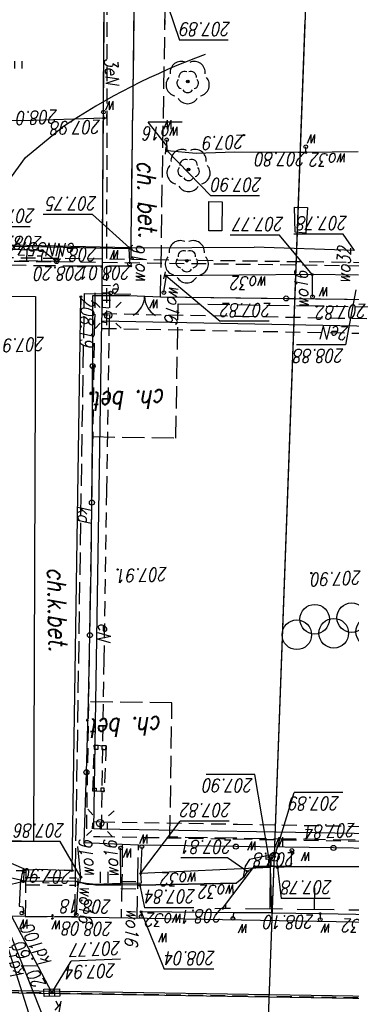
# Model space of a CAD drawing. Extents: x -110 to 11927435, y -6590197 to 5675008.
# Tile 54 of 71: x -25 to -2, y -143 to -76. Entities that reach past the tile are written whole.
import ezdxf
from ezdxf.enums import TextEntityAlignment as Align

# ---------------------------------------------------------------- set-up
doc = ezdxf.new("R2010")
doc.units = 0
doc.header["$PDMODE"] = 33
doc.header["$PDSIZE"] = 0.3
for name, pattern in [('1', [0]), ('BGT', [0]), ('BUD', [0]), ('BUI', [0]), ('BUW', [1.5, 1, -0.5]), ('KOC', [2, 1.5, -0.5]), ('KOJ', [0]), ('KOU', [1.5, 1, -0.5]), ('OSL', [2, 1, -1]), ('UBE', [1.5, 1, -0.5]), ('UBW', [1.5, 1, -0.5]), ('UPE', [0]), ('UPK', [0]), ('UPW', [0]), ('UXE', [1.5, 1, -0.5]), ('UXT', [1.5, 1, -0.5]), ('WRC', [0]), ('WSD', [3.5, 2.5, -1]), ('WSQ', [3.5, 2.5, -1])]:
    doc.linetypes.add(name, pattern=pattern)
doc.layers.get('0').update_dxf_attribs({"color": 250, "linetype": 'CONTINUOUS', "lineweight": 100})
doc.layers.add('_0', color=7, linetype='CONTINUOUS')
doc.layers.add('OBOP', color=7, linetype='CONTINUOUS', lineweight=13, true_color=0x0a0909)
doc.styles.add('K1_ACAD', font='romans.shx', dxfattribs={"width": 0.8, "oblique": 12})
doc.linetypes.add('BGS', pattern='A,3.75,[45,msgB.shx,S=0.625,R=0,X=0,Y=0],3.75', length=7.5)

# ---------------------------------------------------------------- blocks, each defined once
blk = doc.blocks.new('other_WSU')
at = {"linetype": 'Continuous'}
blk.add_circle((0, 0), 0.045, dxfattribs=at)
blk = doc.blocks.new('other_WSP')
at = {"linetype": 'Continuous'}
blk.add_circle((0, 0), 0.045, dxfattribs=at)
blk = doc.blocks.new('other_SLS')
at = {"linetype": 'Continuous'}
blk.add_circle((0, 0), 0.25, dxfattribs=at)
blk = doc.blocks.new('other_LAT')
at = {"linetype": 'Continuous'}
for p, q in [((0, 0.75), (0, 1.25)), ((-1.25, 0), (-0.75, 0)), ((0.75, 0), (1.25, 0)), ((0, -0.75), (0, -1.25))]:
    blk.add_line(p, q, dxfattribs=at)
blk = doc.blocks.new('ARM')
at = {"linetype": 'Continuous'}
blk.add_circle((0, 0), 0.125, dxfattribs=at)
blk = doc.blocks.new('other_KRA')
at = {"linetype": 'Continuous'}
for p, q in [((-0.525, -0.25), (-0.525, 0.25)), ((-0.525, 0.25), (0.525, 0.25)), ((-0.175, -0.25), (-0.175, 0.25)), ((0.175, -0.25), (0.175, 0.25)), ((0.525, 0.25), (0.525, -0.25)), ((0.525, -0.25), (-0.525, -0.25))]:
    blk.add_line(p, q, dxfattribs=at)
blk = doc.blocks.new('other_UGK')
at = {"linetype": 'Continuous'}
blk.add_circle((0, 0), 0.0625, dxfattribs=at)
blk = doc.blocks.new('other_WLZ')
at = {"linetype": 'Continuous'}
blk.add_circle((0, 0), 0.3, dxfattribs=at)
blk = doc.blocks.new('other_UGW')
at = {"linetype": 'Continuous'}
blk.add_circle((0, 0), 0.0625, dxfattribs=at)
blk = doc.blocks.new('other_USW')
at = {"linetype": 'Continuous'}
blk.add_line((0, -0.25), (0, 0.25), dxfattribs=at)
blk = doc.blocks.new('other_UGE')
at = {"linetype": 'Continuous'}
blk.add_circle((0, 0), 0.0625, dxfattribs=at)
blk = doc.blocks.new('other_BGB')
at = {"linetype": 'Continuous'}
for centre, start, end in [((-1.5, 0), 359.99955, 60), ((1.5, 0), 120, 180.00045)]:
    blk.add_arc(centre, 1.5, start, end, dxfattribs=at)
blk = doc.blocks.new('other_DLI')
at = {"linetype": 'Continuous'}
blk.add_circle((0, 0), 0.045, dxfattribs=at)
for centre, start, end in [((0, 0.375), 30.14012, 149.85988), ((-0.357, 0.116), 102.14447, 221.86002), ((0.357, 0.116), 318.13998, 77.85553), ((-0.22, -0.303), 174.14818, 293.85423), ((0.22, -0.303), 246.14577, 5.85182)]:
    blk.add_arc(centre, 0.375, start, end, dxfattribs=at)
blk = doc.blocks.new('TRA1')
at = {"linetype": 'Continuous'}
for p, q in [((-0.2625, -0.375), (-0.2625, 0.375)), ((0.2625, -0.375), (0.2625, 0.375))]:
    blk.add_line(p, q, dxfattribs=at)
blk = doc.blocks.new('other_PLS')
at = {"linetype": 'Continuous'}
for centre in [(-2.5, 0.646), (0, 0.646), (2.5, 0.646), (-1.25, -0.354), (1.25, -0.354)]:
    blk.add_circle(centre, 1, dxfattribs=at)
blk = doc.blocks.new('LAT')
at = {"linetype": 'Continuous'}
for p, q in [((0, 0.75), (0, 1.25)), ((-1.25, 0), (-0.75, 0)), ((0.75, 0), (1.25, 0)), ((0, -0.75), (0, -1.25))]:
    blk.add_line(p, q, dxfattribs=at)
blk = doc.blocks.new('UGK')
at = {"linetype": 'Continuous'}
blk.add_circle((0, 0), 0.0625, dxfattribs=at)
blk = doc.blocks.new('UGW')
at = {"linetype": 'Continuous'}
blk.add_circle((0, 0), 0.0625, dxfattribs=at)
blk = doc.blocks.new('USW')
at = {"linetype": 'Continuous'}
blk.add_line((0, -0.25), (0, 0.25), dxfattribs=at)
blk = doc.blocks.new('DLI')
at = {"layer": 'OBOP', "color": 0, "linetype": 'ByBlock', "lineweight": -2}
blk.add_circle((0, 0), 0.09, dxfattribs=at)
for centre, start, end in [((0, 0.75), 30.14713, 149.85287), ((-0.713, 0.232), 102.14713, 221.85287), ((0.713, 0.232), 318.14713, 77.85287), ((-0.441, -0.607), 174.14713, 293.85287), ((0.441, -0.607), 246.14713, 5.85287)]:
    blk.add_arc(centre, 0.75, start, end, dxfattribs=at)
blk = doc.blocks.new('TRA')
at = {"linetype": 'Continuous'}
for p, q in [((-2.75, 1.37695), (-2.75, 0.87695)), ((-2.25, 1.37695), (-2.25, 0.87695)), ((2.25, 1.37695), (2.25, 0.87695)), ((2.75, 1.37695), (2.75, 0.87695)), ((-0.25, -1.12305), (-0.25, -1.62305)), ((0.25, -1.12305), (0.25, -1.62305))]:
    blk.add_line(p, q, dxfattribs=at)
blk = doc.blocks.new('mdcp Łuszczanowiece')
at = {"layer": '_0'}
for p in [(6591155.95, 5674730.72), (6591156.707, 5674751.321)]:
    blk.add_line(p, (6591159.66, 5674831.72), dxfattribs=at)
at = {"layer": '_0', "linetype": 'UPK'}
for p, q in [((6591173.975, 5674822.908), (6591178.863, 5674807.576)), ((6591173.896, 5674820.061), (6591178.863, 5674807.576)), ((6591142.609, 5674817.71), (6591207.045, 5674816.643)), ((6591142.607, 5674817.55), (6591207.043, 5674816.483)), ((6591178.863, 5674807.576), (6591173.828, 5674817.135)), ((6591174.047, 5674816.721), (6591173.883, 5674817.032)), ((6591172.453, 5674808.869), (6591171.858, 5674770.045)), ((6591172.453, 5674808.869), (6591171.858, 5674770.045)), ((6591174.639, 5674808.78), (6591172.453, 5674808.869)), ((6591175.538, 5674808.818), (6591174.639, 5674808.78)), ((6591178.515, 5674807.531), (6591175.538, 5674808.818))]:
    blk.add_line(p, q, dxfattribs=at)
at = {"layer": '_0', "linetype": 'KOU'}
for p, q in [((6591173.598, 5674817.135), (6591142.608, 5674817.63)), ((6591174.039, 5674817.134), (6591173.598, 5674817.135)), ((6591207.044, 5674816.563), (6591174.039, 5674817.134))]:
    blk.add_line(p, q, dxfattribs=at)
at = {"layer": '_0', "linetype": 'Continuous'}
for p, q in [((6591173.828, 5674817.135), (6591172.512, 5674814.998)), ((6591162.878, 5674815.534), (6591166.233, 5674815.534)), ((6591167.79, 5674811.66), (6591166.233, 5674815.534)), ((6591169.193, 5674814.859), (6591172.512, 5674814.998)), ((6591164.214, 5674811.38), (6591167.569, 5674811.38)), ((6591167.87, 5674809.86), (6591167.569, 5674811.38)), ((6591155.004, 5674810.752), (6591158.326, 5674810.752)), ((6591158.57, 5674808.66), (6591158.326, 5674810.752)), ((6591160.62, 5674808.92), (6591161.944, 5674808.008)), ((6591167.82, 5674809.06), (6591165.156, 5674805.523)), ((6591171.86, 5674809.31), (6591173.274, 5674806.899)), ((6591158.76, 5674807.93), (6591157.428, 5674803.576)), ((6591159.145, 5674807.956), (6591160.106, 5674802.365)), ((6591161.944, 5674808.008), (6591165.103, 5674808.008)), ((6591173.274, 5674806.899), (6591176.564, 5674806.899)), ((6591161.834, 5674805.523), (6591165.156, 5674805.523)), ((6591154.139, 5674803.576), (6591157.428, 5674803.576)), ((6591160.106, 5674802.365), (6591163.396, 5674802.365)), ((6591153.26, 5674769.58), (6591153.964, 5674773.305)), ((6591153.26, 5674769.58), (6591153.964, 5674773.305)), ((6591153.964, 5674773.305), (6591157.287, 5674773.305)), ((6591159.125, 5674771.698), (6591162.447, 5674771.698)), ((6591166.09, 5674768.63), (6591162.447, 5674771.698)), ((6591166.09, 5674768.63), (6591162.447, 5674771.698)), ((6591156.23, 5674768.55), (6591158.433, 5674765.886)), ((6591156.23, 5674768.55), (6591158.433, 5674765.886)), ((6591153.36, 5674766.91), (6591154.135, 5674765.826)), ((6591153.36, 5674766.91), (6591154.135, 5674765.826)), ((6591168.58, 5674766.74), (6591171.085, 5674764.494)), ((6591168.58, 5674766.74), (6591171.085, 5674764.494)), ((6591154.135, 5674765.826), (6591157.457, 5674765.826)), ((6591154.135, 5674765.826), (6591157.457, 5674765.826)), ((6591158.433, 5674765.886), (6591161.756, 5674765.886)), ((6591158.433, 5674765.886), (6591161.756, 5674765.886)), ((6591175.289, 5674765.329), (6591178.416, 5674765.329)), ((6591175.289, 5674765.329), (6591178.416, 5674765.329)), ((6591171.085, 5674764.494), (6591174.407, 5674764.494)), ((6591171.085, 5674764.494), (6591174.407, 5674764.494)), ((6591159.779, 5674763.222), (6591163.069, 5674763.222)), ((6591159.779, 5674763.222), (6591163.069, 5674763.222)), ((6591166.03, 5674760.18), (6591163.069, 5674763.222)), ((6591166.03, 5674760.18), (6591163.069, 5674763.222)), ((6591166.052, 5674759.851), (6591167.315, 5674758.246)), ((6591166.052, 5674759.851), (6591167.315, 5674758.246)), ((6591165.002, 5674758.246), (6591167.315, 5674758.246)), ((6591165.002, 5674758.246), (6591167.315, 5674758.246)), ((6591161.902, 5674752.692), (6591165.191, 5674752.692)), ((6591165.99, 5674750.37), (6591165.191, 5674752.692))]:
    blk.add_line(p, q, dxfattribs=at)
at = {"layer": '_0', "linetype": 'KOJ'}
for p, q in [((6591141.705, 5674812.552), (6591173.788, 5674812.008)), ((6591173.788, 5674812.008), (6591206.988, 5674811.451)), ((6591174.941, 5674770.044), (6591175.058, 5674806.896)), ((6591174.941, 5674770.044), (6591175.058, 5674806.896)), ((6591175.058, 5674806.896), (6591194.123, 5674806.493)), ((6591193.588, 5674769.832), (6591174.941, 5674770.044)), ((6591193.588, 5674769.832), (6591174.941, 5674770.044))]:
    blk.add_line(p, q, dxfattribs=at)
at = {"layer": '_0', "linetype": 'WSQ'}
for p, q in [((6591140.735, 5674811.686), (6591162.276, 5674811.436)), ((6591173.51, 5674767.66), (6591183.55, 5674767.52))]:
    blk.add_line(p, q, dxfattribs=at)
at = {"layer": '_0', "linetype": 'UPW'}
for p, q in [((6591155.68, 5674811.78), (6591149.5, 5674811.87)), ((6591155.68, 5674811.78), (6591155.68, 5674812.18)), ((6591158.96, 5674811.73), (6591155.68, 5674811.78)), ((6591159.07, 5674808.66), (6591158.96, 5674811.73)), ((6591158.96, 5674811.73), (6591161.55, 5674811.73)), ((6591161.55, 5674811.73), (6591161.58, 5674812.1)), ((6591161.55, 5674811.73), (6591167.79, 5674811.66)), ((6591167.79, 5674811.66), (6591167.79, 5674811.97)), ((6591172.1, 5674810.1), (6591172.18, 5674811.86)), ((6591175.74, 5674811.61), (6591175.85, 5674811.74)), ((6591175.8, 5674811.32), (6591175.74, 5674811.61)), ((6591176.03, 5674811.27), (6591175.8, 5674811.32)), ((6591175.94, 5674809.51), (6591176.03, 5674811.27)), ((6591160.87, 5674809.33), (6591161.34, 5674809.73)), ((6591160.88, 5674809.32), (6591161.34, 5674809.72)), ((6591161.34, 5674809.73), (6591167.87, 5674809.86)), ((6591167.87, 5674809.86), (6591161.34, 5674809.72)), ((6591167.79, 5674809.72), (6591169.16, 5674809.75)), ((6591167.82, 5674809.06), (6591167.79, 5674809.72)), ((6591167.87, 5674809.86), (6591169.15, 5674809.83)), ((6591170.88, 5674809.84), (6591169.15, 5674809.83)), ((6591169.15, 5674809.83), (6591171.43, 5674809.8)), ((6591169.16, 5674809.75), (6591170.87, 5674809.81)), ((6591169.16, 5674809.75), (6591169.18, 5674807.34)), ((6591170.87, 5674809.81), (6591171.94, 5674809.69)), ((6591172.17, 5674809.6), (6591170.88, 5674809.84)), ((6591171.43, 5674809.8), (6591172.17, 5674809.6)), ((6591171.94, 5674809.69), (6591171.86, 5674809.31)), ((6591171.94, 5674809.69), (6591172.02, 5674809.66)), ((6591172.02, 5674809.66), (6591172.1, 5674810.1)), ((6591172.02, 5674809.66), (6591172.08, 5674809.65)), ((6591172.17, 5674809.6), (6591175.63, 5674809.59)), ((6591175.63, 5674809.59), (6591175.83, 5674809.62)), ((6591175.73, 5674809.55), (6591175.63, 5674809.59)), ((6591175.83, 5674809.62), (6591176.93, 5674809.89)), ((6591159.07, 5674808.66), (6591167.82, 5674809.06)), ((6591160.17, 5674808.69), (6591160.62, 5674808.92)), ((6591160.62, 5674808.92), (6591160.87, 5674809.33)), ((6591160.75, 5674808.57), (6591160.88, 5674809.32)), ((6591167.74, 5674807.26), (6591167.82, 5674809.06)), ((6591171.86, 5674809.31), (6591172.06, 5674807.24)), ((6591175.73, 5674809.55), (6591175.69, 5674808.9)), ((6591175.94, 5674809.51), (6591175.73, 5674809.55)), ((6591175.94, 5674809.51), (6591176.65, 5674809.35)), ((6591151.5, 5674808.62), (6591157.65, 5674808.62)), ((6591157.65, 5674808.62), (6591157.59, 5674807.5)), ((6591157.65, 5674808.62), (6591158.57, 5674808.66)), ((6591158.57, 5674808.66), (6591158.99, 5674808.58)), ((6591158.99, 5674808.58), (6591159, 5674808.08)), ((6591159.07, 5674808.63), (6591159.07, 5674808.66)), ((6591159.09, 5674808.09), (6591159.07, 5674808.63)), ((6591159.18, 5674808.58), (6591159.48, 5674808.67)), ((6591159.18, 5674808.1), (6591159.18, 5674808.58)), ((6591159.48, 5674808.67), (6591160.17, 5674808.69)), ((6591160.47, 5674808.12), (6591160.75, 5674808.57)), ((6591159.37, 5674807.89), (6591160.47, 5674808.12)), ((6591156.21, 5674769.96), (6591156.19, 5674770.05)), ((6591156.21, 5674769.96), (6591156.19, 5674770.05)), ((6591156.23, 5674768.55), (6591156.21, 5674769.96)), ((6591156.23, 5674768.55), (6591156.21, 5674769.96)), ((6591166.09, 5674768.63), (6591166.28, 5674769.7)), ((6591166.09, 5674768.63), (6591166.28, 5674769.7)), ((6591166.28, 5674769.7), (6591166.25, 5674769.77)), ((6591166.28, 5674769.7), (6591166.25, 5674769.77)), ((6591153.09, 5674768.59), (6591156.23, 5674768.55)), ((6591153.09, 5674768.59), (6591156.23, 5674768.55)), ((6591156.23, 5674768.55), (6591166.09, 5674768.63)), ((6591156.23, 5674768.55), (6591166.09, 5674768.63)), ((6591166.09, 5674768.63), (6591166.21, 5674768.6)), ((6591166.09, 5674768.63), (6591166.21, 5674768.6)), ((6591168.58, 5674767.67), (6591168.58, 5674767.83)), ((6591168.58, 5674767.67), (6591168.58, 5674767.83)), ((6591168.61, 5674766.79), (6591168.58, 5674767.67)), ((6591168.61, 5674766.79), (6591168.58, 5674767.67)), ((6591153.36, 5674766.91), (6591160.14, 5674766.7)), ((6591153.36, 5674766.91), (6591160.14, 5674766.7)), ((6591168.58, 5674766.74), (6591160.14, 5674766.7)), ((6591168.58, 5674766.74), (6591160.14, 5674766.7)), ((6591168.61, 5674766.79), (6591168.5, 5674766.83)), ((6591168.61, 5674766.79), (6591168.5, 5674766.83)), ((6591168.58, 5674766.74), (6591180.16, 5674766.49)), ((6591168.58, 5674766.74), (6591180.16, 5674766.49)), ((6591180.12, 5674766.56), (6591168.61, 5674766.79)), ((6591180.12, 5674766.56), (6591168.61, 5674766.79)), ((6591153.11, 5674760.25), (6591156.65, 5674760.29)), ((6591153.11, 5674760.25), (6591156.65, 5674760.29)), ((6591156.65, 5674760.29), (6591156.65, 5674759.9)), ((6591156.65, 5674760.29), (6591161.46, 5674760.27)), ((6591156.65, 5674760.29), (6591156.65, 5674759.9)), ((6591156.65, 5674760.29), (6591161.46, 5674760.27)), ((6591161.46, 5674760.27), (6591164.06, 5674760.36)), ((6591161.46, 5674760.27), (6591164.06, 5674760.36)), ((6591164.06, 5674760.36), (6591166.03, 5674760.18)), ((6591164.06, 5674760.36), (6591166.03, 5674760.18)), ((6591166.03, 5674760.18), (6591166.14, 5674760.16)), ((6591166.03, 5674760.18), (6591166.06, 5674759.43)), ((6591166.03, 5674760.18), (6591166.14, 5674760.16)), ((6591166.03, 5674760.18), (6591166.06, 5674759.43)), ((6591170.12, 5674757.96), (6591170.32, 5674757.97)), ((6591170.12, 5674757.96), (6591170.32, 5674757.97)), ((6591170.32, 5674757.97), (6591175.75, 5674758.16)), ((6591170.32, 5674757.97), (6591175.75, 5674758.16)), ((6591170.32, 5674757.97), (6591170.34, 5674757.56)), ((6591170.32, 5674757.97), (6591170.34, 5674757.56)), ((6591175.75, 5674758.16), (6591181, 5674758.02)), ((6591175.75, 5674758.16), (6591181, 5674758.02))]:
    blk.add_line(p, q, dxfattribs=at)
at = {"layer": '_0', "linetype": 'KOC'}
for p, q in [((6591168.062, 5674812.105), (6591168.003, 5674809.484)), ((6591169.085, 5674809.469), (6591169.145, 5674812.087)), ((6591172.253, 5674811.974), (6591172.224, 5674808.849)), ((6591175.636, 5674811.975), (6591172.253, 5674811.974)), ((6591175.586, 5674808.87), (6591175.636, 5674811.975)), ((6591168.003, 5674809.484), (6591167.971, 5674807.15)), ((6591169.064, 5674807.106), (6591169.085, 5674809.469)), ((6591172.224, 5674808.849), (6591171.627, 5674769.835)), ((6591172.224, 5674808.849), (6591171.627, 5674769.835)), ((6591196.24, 5674808.543), (6591175.586, 5674808.87)), ((6591147.311, 5674806.906), (6591165.841, 5674806.61)), ((6591165.841, 5674806.61), (6591165.702, 5674797.526)), ((6591165.702, 5674797.526), (6591171.341, 5674797.441)), ((6591165.442, 5674779.607), (6591165.282, 5674770.521)), ((6591165.442, 5674779.607), (6591165.282, 5674770.521)), ((6591171.071, 5674779.512), (6591165.442, 5674779.607)), ((6591165.282, 5674770.521), (6591146.732, 5674770.816)), ((6591165.282, 5674770.521), (6591146.732, 5674770.816)), ((6591166.472, 5674770.06), (6591166.413, 5674765.983)), ((6591166.472, 5674770.06), (6591166.413, 5674765.983)), ((6591171.627, 5674769.835), (6591168.492, 5674769.874)), ((6591171.627, 5674769.835), (6591168.492, 5674769.874)), ((6591168.471, 5674767.981), (6591171.574, 5674767.991)), ((6591168.471, 5674767.981), (6591171.574, 5674767.991)), ((6591168.483, 5674766.02), (6591168.471, 5674767.981)), ((6591168.483, 5674766.02), (6591168.471, 5674767.981)), ((6591171.574, 5674767.991), (6591195.72, 5674767.689)), ((6591171.574, 5674767.991), (6591195.72, 5674767.689)), ((6591166.413, 5674765.983), (6591166.129, 5674748.624)), ((6591166.413, 5674765.983), (6591166.173, 5674751.326)), ((6591168.251, 5674748.622), (6591168.483, 5674766.02)), ((6591168.287, 5674751.327), (6591168.483, 5674766.02))]:
    blk.add_line(p, q, dxfattribs=at)
at = {"layer": '_0', "linetype": '1'}
for p, q in [((6591156.063, 5674811.508), (6591156.047, 5674810.044)), ((6591159.063, 5674811.474), (6591159.03, 5674808.575)), ((6591162.276, 5674811.436), (6591160.124, 5674808.573)), ((6591162.063, 5674811.439), (6591162.06, 5674811.149)), ((6591158.93, 5674808.07), (6591159.33, 5674808.12)), ((6591158.94, 5674807.8), (6591158.93, 5674808.07)), ((6591159.34, 5674807.82), (6591158.94, 5674807.8)), ((6591159.33, 5674808.12), (6591159.34, 5674807.82)), ((6591173.51, 5674767.66), (6591174.48, 5674766.89)), ((6591174.51, 5674767.646), (6591174.505, 5674767.268)), ((6591175.51, 5674767.632), (6591175.499, 5674766.859))]:
    blk.add_line(p, q, dxfattribs=at)
at = {"layer": '_0', "linetype": 'UBW'}
for p, q in [((6591169.144, 5674809.58), (6591167.864, 5674809.61)), ((6591169.156, 5674810.08), (6591167.876, 5674810.11)), ((6591175.631, 5674809.84), (6591172.171, 5674809.85)), ((6591175.629, 5674809.34), (6591172.169, 5674809.35))]:
    blk.add_line(p, q, dxfattribs=at)
at = {"layer": '_0', "linetype": 'WSD'}
for p, q in [((6591160.124, 5674808.573), (6591139.903, 5674808.608)), ((6591183.66, 5674766.61), (6591174.48, 5674766.89))]:
    blk.add_line(p, q, dxfattribs=at)
at = {"layer": '_0', "linetype": 'BGT'}
for p, q in [((6591148.193, 5674807.434), (6591154.785, 5674807.339)), ((6591154.785, 5674807.339), (6591161.378, 5674807.245)), ((6591161.378, 5674807.245), (6591167.971, 5674807.15)), ((6591167.971, 5674807.15), (6591169.064, 5674807.106)), ((6591169.064, 5674807.106), (6591171.631, 5674806.993)), ((6591171.631, 5674806.993), (6591171.486, 5674802.217)), ((6591171.486, 5674802.217), (6591171.341, 5674797.441)), ((6591171.341, 5674797.441), (6591171.249, 5674792.943)), ((6591171.249, 5674792.943), (6591171.157, 5674788.444)), ((6591171.157, 5674788.444), (6591171.114, 5674783.978)), ((6591171.114, 5674783.978), (6591171.071, 5674779.512)), ((6591171.071, 5674779.512), (6591171.066, 5674774.737)), ((6591171.066, 5674774.737), (6591171.061, 5674769.962)), ((6591157.976, 5674770.165), (6591149.481, 5674770.271)), ((6591166.472, 5674770.06), (6591157.976, 5674770.165)), ((6591168.568, 5674769.957), (6591166.472, 5674770.06)), ((6591171.061, 5674769.962), (6591168.568, 5674769.957))]:
    blk.add_line(p, q, dxfattribs=at)
at = {"layer": '_0', "linetype": 'UPE'}
for p, q in [((6591142.682, 5674806.552), (6591170.569, 5674806.068)), ((6591170.99, 5674806.055), (6591170.448, 5674771.688)), ((6591170.569, 5674806.068), (6591170.556, 5674805.657)), ((6591170.569, 5674806.068), (6591170.99, 5674806.055)), ((6591170.448, 5674771.688), (6591142.179, 5674772.218)), ((6591170.448, 5674771.688), (6591170.426, 5674771.256)), ((6591170.426, 5674771.256), (6591170.024, 5674771.3)), ((6591170.426, 5674771.256), (6591170.417, 5674769.794)), ((6591170.426, 5674771.256), (6591170.417, 5674769.794)), ((6591170.417, 5674769.794), (6591169.856, 5674769.801)), ((6591170.417, 5674769.794), (6591169.856, 5674769.801)), ((6591170.417, 5674769.794), (6591170.284, 5674749.548)), ((6591170.417, 5674769.794), (6591170.296, 5674751.328))]:
    blk.add_line(p, q, dxfattribs=at)
at = {"layer": '_0', "linetype": 'UBE'}
for p, q in [((6591161.282, 5674806.729), (6591151.986, 5674806.891)), ((6591170.577, 5674806.567), (6591161.282, 5674806.729)), ((6591171.004, 5674806.555), (6591170.583, 5674806.567)), ((6591161.264, 5674805.729), (6591151.969, 5674805.891)), ((6591170.56, 5674805.568), (6591161.264, 5674805.729)), ((6591170.069, 5674806.083), (6591170.056, 5674805.672)), ((6591170.309, 5674794.607), (6591170.49, 5674806.063)), ((6591171.068, 5674806.052), (6591171.056, 5674805.641)), ((6591171.309, 5674794.591), (6591171.49, 5674806.047)), ((6591170.975, 5674805.555), (6591170.554, 5674805.568)), ((6591170.128, 5674783.151), (6591170.309, 5674794.607)), ((6591171.128, 5674783.136), (6591171.309, 5674794.591)), ((6591169.948, 5674771.696), (6591170.128, 5674783.151)), ((6591170.948, 5674771.68), (6591171.128, 5674783.136)), ((6591161.034, 5674772.364), (6591151.611, 5674772.541)), ((6591170.457, 5674772.188), (6591161.034, 5674772.364)), ((6591169.927, 5674771.282), (6591169.949, 5674771.713)), ((6591170.479, 5674771.753), (6591170.077, 5674771.797)), ((6591170.925, 5674771.231), (6591170.947, 5674771.662)), ((6591161.016, 5674771.364), (6591151.593, 5674771.541)), ((6591170.438, 5674771.188), (6591161.016, 5674771.364)), ((6591169.917, 5674769.797), (6591169.926, 5674771.259)), ((6591170.917, 5674769.791), (6591170.926, 5674771.253)), ((6591169.862, 5674770.301), (6591170.423, 5674770.294)), ((6591170.372, 5674770.759), (6591169.97, 5674770.802)), ((6591169.85, 5674769.301), (6591170.411, 5674769.294))]:
    blk.add_line(p, q, dxfattribs=at)
at = {"layer": '_0', "linetype": 'BUW'}
for p, q in [((6591170.164, 5674800.435), (6591170.295, 5674803.514)), ((6591170.295, 5674803.514), (6591171.047, 5674803.495)), ((6591171.047, 5674803.495), (6591170.957, 5674800.388)), ((6591170.957, 5674800.388), (6591170.164, 5674800.435))]:
    blk.add_line(p, q, dxfattribs=at)
at = {"layer": '_0', "linetype": 'BUI'}
for p, q in [((6591170.295, 5674803.514), (6591170.29, 5674803.298)), ((6591170.29, 5674803.298), (6591170.507, 5674803.292)), ((6591170.512, 5674803.508), (6591170.295, 5674803.514)), ((6591170.507, 5674803.292), (6591170.512, 5674803.508)), ((6591170.823, 5674803.29), (6591170.829, 5674803.5)), ((6591171.042, 5674803.284), (6591170.823, 5674803.29)), ((6591170.829, 5674803.5), (6591171.047, 5674803.495)), ((6591171.047, 5674803.495), (6591171.042, 5674803.284)), ((6591170.175, 5674800.68), (6591170.164, 5674800.435)), ((6591170.164, 5674800.435), (6591170.445, 5674800.423)), ((6591170.455, 5674800.668), (6591170.175, 5674800.68)), ((6591170.445, 5674800.423), (6591170.455, 5674800.668)), ((6591170.702, 5674800.663), (6591170.686, 5674800.404)), ((6591170.686, 5674800.404), (6591170.957, 5674800.388)), ((6591170.972, 5674800.647), (6591170.702, 5674800.663)), ((6591170.957, 5674800.388), (6591170.972, 5674800.647))]:
    blk.add_line(p, q, dxfattribs=at)
at = {"layer": '_0', "linetype": 'BGS'}
for p, q in [((6591171.071, 5674779.512), (6591171.061, 5674769.962)), ((6591166.472, 5674770.06), (6591140.985, 5674770.376)), ((6591168.568, 5674769.957), (6591166.472, 5674770.06)), ((6591171.061, 5674769.962), (6591168.568, 5674769.957))]:
    blk.add_line(p, q, dxfattribs=at)
at = {"layer": '_0', "linetype": 'UXE'}
for p, q in [((6591170.109, 5674748.47), (6591170.125, 5674771.994)), ((6591138.925, 5674767.938), (6591204.395, 5674767.041)), ((6591138.925, 5674767.938), (6591204.395, 5674767.041))]:
    blk.add_line(p, q, dxfattribs=at)
at = {"layer": '_0', "linetype": 'OSL'}
for p, q in [((6591170.417, 5674769.794), (6591170.426, 5674771.256)), ((6591169.856, 5674769.801), (6591170.417, 5674769.794))]:
    blk.add_line(p, q, dxfattribs=at)
at = {"layer": '_0', "linetype": 'UXT'}
blk.add_line((6591204.877, 5674767.251), (6591139.127, 5674768.136), dxfattribs=at)
blk.add_line((6591204.877, 5674767.251), (6591139.127, 5674768.136), dxfattribs=at)
at = {"layer": '_0', "linetype": 'BUD'}
for p, q in [((6591156.53, 5674764.01), (6591156.66, 5674765.74)), ((6591156.53, 5674764.01), (6591156.66, 5674765.74)), ((6591156.66, 5674765.74), (6591157.38, 5674765.69)), ((6591156.66, 5674765.74), (6591157.38, 5674765.69)), ((6591157.38, 5674765.69), (6591157.42, 5674763.98)), ((6591157.38, 5674765.69), (6591157.42, 5674763.98)), ((6591162.3, 5674763.62), (6591162.33, 5674765.6)), ((6591162.3, 5674763.62), (6591162.33, 5674765.6)), ((6591162.33, 5674765.6), (6591163.22, 5674765.59)), ((6591162.33, 5674765.6), (6591163.22, 5674765.59)), ((6591163.22, 5674765.59), (6591163.21, 5674763.61)), ((6591163.22, 5674765.59), (6591163.21, 5674763.61)), ((6591157.42, 5674763.98), (6591156.53, 5674764.01)), ((6591157.42, 5674763.98), (6591156.53, 5674764.01)), ((6591163.21, 5674763.61), (6591162.3, 5674763.62)), ((6591163.21, 5674763.61), (6591162.3, 5674763.62))]:
    blk.add_line(p, q, dxfattribs=at)
at = {"layer": '_0', "linetype": 'WRC'}
for p, q in [((6591179.408, 5674765.829), (6591175.618, 5674760.638)), ((6591175.618, 5674760.638), (6591173.167, 5674758.628))]:
    blk.add_line(p, q, dxfattribs=at)
at = {"layer": '_0', "linetype": 'BGT'}
for centre in [(6591154.785, 5674807.339), (6591161.378, 5674807.245), (6591171.486, 5674802.217), (6591171.249, 5674792.943), (6591171.114, 5674783.978), (6591171.066, 5674774.737), (6591157.976, 5674770.165)]:
    blk.add_circle(centre, 0.17, dxfattribs=at)
at = {"layer": '_0', "linetype": '1'}
blk.add_arc((6591148.166, 5674795.55), 44.59, 290.0623, 304.10271, dxfattribs=at)
blk.add_point((6591173.51, 5674767.66), dxfattribs=at)
at = {"layer": '_0'}
for name, p, rotation in [('other_KRA', (6591173.828, 5674817.135), 1.380507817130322), ('other_UGK', (6591173.828, 5674817.135), 2.396211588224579), ('other_WSU', (6591173.784, 5674811.888), 2.396074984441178), ('other_WSU', (6591173.785, 5674812.116), 2.396074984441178), ('other_WSP', (6591162.276, 5674811.436), 2.395856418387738), ('other_USW', (6591172.08, 5674809.65), 357.3926376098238), ('other_UGK', (6591172.453, 5674808.869), 2.395938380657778), ('other_WSP', (6591160.124, 5674808.573), 2.395747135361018), ('other_UGE', (6591158.76, 5674807.93), 269.9999974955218), ('other_UGE', (6591159.145, 5674807.956), 356.1859258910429), ('other_LAT', (6591170.556, 5674805.657), 311.4579172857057), ('other_WSP', (6591156.638, 5674806.716), 2.395665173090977), ('other_WSU', (6591156.638, 5674806.716), 2.395665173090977), ('other_SLS', (6591170.556, 5674805.657), 2.395801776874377), ('other_PLS', (6591154.786, 5674792.167), 2.394982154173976), ('other_WSP', (6591156.27, 5674788.743), 2.394790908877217), ('other_WSP', (6591169.383, 5674788.5), 2.394900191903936), ('other_LAT', (6591170.024, 5674771.3), 315.2975115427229), ('LAT', (6591170.024, 5674771.3), 315.2975115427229), ('other_BGB', (6591167.556, 5674770.007), 359.4479596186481), ('other_SLS', (6591170.024, 5674771.3), 2.393670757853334), ('other_WSP', (6591155.925, 5674770.7), 2.393588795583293), ('ARM', (6591169.856, 5674769.801), 2.393534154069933), ('ARM', (6591169.856, 5674769.801), 2.393534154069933), ('other_UGK', (6591171.858, 5674770.045), 2.393588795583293), ('UGK', (6591171.858, 5674770.045), 2.393588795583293), ('other_USW', (6591166.21, 5674768.6), 347.0712450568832), ('USW', (6591166.21, 5674768.6), 347.0712450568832), ('other_USW', (6591166.14, 5674760.16), 356.6207391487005), ('USW', (6591166.14, 5674760.16), 356.6207391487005), ('other_WSP', (6591160.825, 5674759.113), 2.392632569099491), ('other_WSP', (6591173.167, 5674758.628), 2.392605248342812), ('other_USW', (6591170.12, 5674757.96), 1.692756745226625), ('USW', (6591170.12, 5674757.96), 1.692756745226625)]:
    blk.add_blockref(name, p, dxfattribs=dict(at, rotation=rotation))
at = {"layer": '_0', "color": 253}
for name, p, rotation in [('other_KRA', (6591173.828, 5674817.135), 1.380507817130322), ('other_UGK', (6591173.828, 5674817.135), 2.396211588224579), ('other_WSU', (6591173.784, 5674811.888), 2.396074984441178), ('other_WSU', (6591173.785, 5674812.116), 2.396074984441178), ('other_WSP', (6591162.276, 5674811.436), 2.395856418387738), ('other_USW', (6591172.08, 5674809.65), 357.3926376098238), ('other_UGK', (6591172.453, 5674808.869), 2.395938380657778), ('other_WSP', (6591160.124, 5674808.573), 2.395747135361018), ('other_UGE', (6591158.76, 5674807.93), 269.9999974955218), ('other_UGE', (6591159.145, 5674807.956), 356.1859258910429), ('other_LAT', (6591170.556, 5674805.657), 311.4579172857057), ('other_WSP', (6591156.638, 5674806.716), 2.395665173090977), ('other_WSU', (6591156.638, 5674806.716), 2.395665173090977), ('other_SLS', (6591170.556, 5674805.657), 2.395801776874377), ('other_PLS', (6591154.786, 5674792.167), 2.394982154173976), ('other_WSP', (6591156.27, 5674788.743), 2.394790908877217), ('other_WSP', (6591169.383, 5674788.5), 2.394900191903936), ('other_LAT', (6591170.024, 5674771.3), 315.2975115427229), ('other_BGB', (6591167.556, 5674770.007), 359.4479596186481), ('other_SLS', (6591170.024, 5674771.3), 2.393670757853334), ('other_WSP', (6591155.925, 5674770.7), 2.393588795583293), ('ARM', (6591169.856, 5674769.801), 2.393534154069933), ('other_UGK', (6591171.858, 5674770.045), 2.393588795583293), ('other_USW', (6591166.21, 5674768.6), 347.0712450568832), ('other_USW', (6591166.14, 5674760.16), 356.6207391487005), ('other_WSP', (6591160.825, 5674759.113), 2.392632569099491), ('other_WSP', (6591173.167, 5674758.628), 2.392605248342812), ('other_USW', (6591170.12, 5674757.96), 1.692756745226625)]:
    blk.add_blockref(name, p, dxfattribs=dict(at, rotation=rotation))
at = {"layer": '_0'}
for name, p in [('ARM', (6591155.68, 5674812.18)), ('other_UGW', (6591155.68, 5674811.78)), ('ARM', (6591161.58, 5674812.1)), ('ARM', (6591167.79, 5674811.97)), ('other_UGW', (6591167.79, 5674811.66)), ('ARM', (6591172.18, 5674811.86)), ('ARM', (6591175.85, 5674811.74)), ('other_UGW', (6591167.87, 5674809.86)), ('TRA1', (6591170.302, 5674809.321)), ('other_UGW', (6591160.62, 5674808.92)), ('other_UGW', (6591167.82, 5674809.06)), ('other_UGW', (6591171.86, 5674809.31)), ('ARM', (6591175.69, 5674808.9)), ('other_UGW', (6591158.57, 5674808.66)), ('ARM', (6591157.59, 5674807.5)), ('other_WLZ', (6591158.76, 5674807.93)), ('ARM', (6591167.74, 5674807.26)), ('ARM', (6591169.18, 5674807.34)), ('ARM', (6591156.19, 5674770.05)), ('ARM', (6591156.19, 5674770.05)), ('ARM', (6591166.25, 5674769.77)), ('ARM', (6591166.25, 5674769.77)), ('DLI', (6591164.7, 5674767.61)), ('other_UGW', (6591156.23, 5674768.55)), ('UGW', (6591156.23, 5674768.55)), ('other_DLI', (6591164.7, 5674767.61)), ('other_UGW', (6591166.09, 5674768.63)), ('UGW', (6591166.09, 5674768.63)), ('other_WSU', (6591168.471, 5674767.981)), ('ARM', (6591168.58, 5674767.83)), ('ARM', (6591168.58, 5674767.83)), ('other_WSU', (6591171.6, 5674768.02)), ('other_WSP', (6591173.51, 5674767.66)), ('other_UGW', (6591168.58, 5674766.74)), ('UGW', (6591168.58, 5674766.74)), ('other_WSP', (6591174.48, 5674766.89)), ('DLI', (6591164.58, 5674761.44)), ('other_DLI', (6591164.58, 5674761.44)), ('other_UGW', (6591156.65, 5674760.29)), ('UGW', (6591156.65, 5674760.29)), ('ARM', (6591156.65, 5674759.9)), ('ARM', (6591156.65, 5674759.9)), ('other_UGW', (6591166.03, 5674760.18)), ('UGW', (6591166.03, 5674760.18)), ('ARM', (6591166.06, 5674759.43)), ('ARM', (6591166.06, 5674759.43)), ('ARM', (6591170.34, 5674757.56)), ('ARM', (6591170.34, 5674757.56)), ('other_UGW', (6591170.32, 5674757.97)), ('UGW', (6591170.32, 5674757.97)), ('DLI', (6591164.64, 5674755.49)), ('other_DLI', (6591164.64, 5674755.49)), ('TRA', (6591178.577, 5674753.232))]:
    blk.add_blockref(name, p, dxfattribs=at)
at = {"layer": '_0', "color": 253}
for name, p in [('ARM', (6591155.68, 5674812.18)), ('other_UGW', (6591155.68, 5674811.78)), ('ARM', (6591161.58, 5674812.1)), ('ARM', (6591167.79, 5674811.97)), ('other_UGW', (6591167.79, 5674811.66)), ('ARM', (6591172.18, 5674811.86)), ('ARM', (6591175.85, 5674811.74)), ('other_UGW', (6591167.87, 5674809.86)), ('TRA1', (6591170.302, 5674809.321)), ('other_UGW', (6591160.62, 5674808.92)), ('other_UGW', (6591167.82, 5674809.06)), ('other_UGW', (6591171.86, 5674809.31)), ('ARM', (6591175.69, 5674808.9)), ('other_UGW', (6591158.57, 5674808.66)), ('ARM', (6591157.59, 5674807.5)), ('other_WLZ', (6591158.76, 5674807.93)), ('ARM', (6591167.74, 5674807.26)), ('ARM', (6591169.18, 5674807.34)), ('ARM', (6591156.19, 5674770.05)), ('ARM', (6591166.25, 5674769.77)), ('other_UGW', (6591156.23, 5674768.55)), ('other_DLI', (6591164.7, 5674767.61)), ('other_UGW', (6591166.09, 5674768.63)), ('other_WSU', (6591168.471, 5674767.981)), ('ARM', (6591168.58, 5674767.83)), ('other_WSU', (6591171.6, 5674768.02)), ('other_WSP', (6591173.51, 5674767.66)), ('other_UGW', (6591168.58, 5674766.74)), ('other_WSP', (6591174.48, 5674766.89)), ('other_DLI', (6591164.58, 5674761.44)), ('other_UGW', (6591156.65, 5674760.29)), ('ARM', (6591156.65, 5674759.9)), ('other_UGW', (6591166.03, 5674760.18)), ('ARM', (6591166.06, 5674759.43)), ('ARM', (6591170.34, 5674757.56)), ('other_UGW', (6591170.32, 5674757.97)), ('other_DLI', (6591164.64, 5674755.49))]:
    blk.add_blockref(name, p, dxfattribs=at)
at = {"layer": '_0', "style": 'K1_ACAD', "oblique": 12, "width": 0.8}
for s, rotation, p in [('k', 2.39621, (6591173.6, 5674817.71)), ('207.90', 2.39479, (6591156.27, 5674788.743)), ('207.91', 2.3949, (6591169.383, 5674788.5)), ('207.82', 2.39359, (6591155.925, 5674770.7))]:
    blk.add_text(s, height=0.9, rotation=rotation, dxfattribs=at).set_placement(p, align=Align.RIGHT)
for s, rotation, p in [('207.60', 297.77724, (6591174.183, 5674816.6)), ('kd110', 293.5384, (6591175.689, 5674815.911)), ('kd100', 296.89687, (6591173.822, 5674815.053)), ('wo16', 85.95041, (6591168.743, 5674811.428)), ('wo32', 358.70783, (6591151.629, 5674812.191)), ('208.08', 359.00111, (6591169.702, 5674812.38)), ('208.10', 0.21869, (6591156.079, 5674811.892)), ('208.1', 2.39586, (6591162.276, 5674811.436)), ('wo32', 358.90356, (6591164.941, 5674811.797)), ('wo16', 88.1759, (6591171.92, 5674809.889)), ('208.18', 359.00106, (6591169.788, 5674810.878)), ('wo32', 1.33914, (6591161.36, 5674809.812)), ('wo32', 0.81554, (6591163.933, 5674808.992)), ('207.90', 357.91895, (6591172.453, 5674808.869)), ('wo16', 273.23101, (6591169.305, 5674809.319)), ('wo16', 273.23101, (6591170.974, 5674809.306)), ('eN', 86.84694, (6591170.679, 5674792.104)), ('kd', 89.29922, (6591172.061, 5674784.193)), ('207.9', 2.39389, (6591174.305, 5674772.793)), ('2eN', 357.79922, (6591153.719, 5674772.096)), ('208.19', 89.1742, (6591171.858, 5674770.045)), ('208.19', 89.1742, (6591171.858, 5674770.045)), ('wo16', 80.88213, (6591165.849, 5674769.253)), ('wo16', 80.88213, (6591165.849, 5674769.253)), ('wo16', 271.21457, (6591156.473, 5674770.796)), ('wo32', 267.91743, (6591153.683, 5674769.159)), ('wo32', 0.24175, (6591159.195, 5674768.679)), ('wo16', 270.74406, (6591167.541, 5674769.117)), ('wo16', 270.74406, (6591167.541, 5674769.117)), ('208.20', 0.34076, (6591171.6, 5674768.02)), ('208.01', 0.17645, (6591168.471, 5674767.981)), ('eNN557/13', 358.40214, (6591172.219, 5674766.449)), ('wo32', 359.71208, (6591153.824, 5674760.356)), ('207.80', 0.24697, (6591156.65, 5674760.29)), ('207.9', 2.39252, (6591160.825, 5674759.113)), ('207.98', 1.7098, (6591170.504, 5674758.103)), ('208.0', 2.3925, (6591173.42, 5674757.413)), ('3eN', 93.29387, (6591170.279, 5674753.897))]:
    blk.add_text(s, height=0.9, rotation=rotation, dxfattribs=at).set_placement(p)
for s, rotation, p in [('207.94', 2.3961, (6591169.464, 5674816.072)), ('207.77', 2.3961, (6591169.125, 5674814.556)), ('e', 2.39356, (6591169.148, 5674770.078)), ('e', 2.39356, (6591169.148, 5674770.078)), ('208.0', 358.25296, (6591174.48, 5674766.89))]:
    blk.add_text(s, height=0.9, rotation=rotation, dxfattribs=at).set_placement(p, align=Align.TOP_LEFT)
for s, p in [('208.04', (6591166.153, 5674814.334)), ('w', (6591166.562, 5674813.11)), ('w', (6591155.566, 5674812.468)), ('w', (6591161.157, 5674812.49)), ('w', (6591173.769, 5674812.238)), ('w', (6591175.958, 5674812.179)), ('w', (6591156.912, 5674807.62)), ('w', (6591168.951, 5674807.378)), ('w', (6591158.67, 5674806.613)), ('w', (6591160.528, 5674806.89)), ('w', (6591167.836, 5674806.432)), ('w', (6591167.156, 5674770.227)), ('w', (6591167.156, 5674770.227)), ('w', (6591155.683, 5674769.407)), ('w', (6591155.683, 5674769.407)), ('w', (6591169.836, 5674766.902)), ('w', (6591169.836, 5674766.902)), ('w', (6591156.511, 5674759.063)), ('w', (6591166.212, 5674758.104)), ('w', (6591170.14, 5674756.809)), ('207.89', (6591165.111, 5674751.492))]:
    blk.add_text(s, height=0.9, dxfattribs=at).set_placement(p, align=Align.RIGHT)
for s, p in [('207.84', (6591167.488, 5674811.08)), ('207.78', (6591158.245, 5674810.452)), ('207.82', (6591165.075, 5674805.223)), ('207.89', (6591157.75, 5674804.776)), ('207.82', (6591162.367, 5674771.398)), ('207.91', (6591178.335, 5674765.029)), ('207.90', (6591162.988, 5674762.922)), ('wo16', (6591167.636, 5674759.446))]:
    blk.add_text(s, height=0.9, dxfattribs=at).set_placement(p, align=Align.TOP_RIGHT)
for s, rotation, p in [('207.8', 359.90115, (6591160.124, 5674808.573)), ('207.84', 2.39567, (6591156.638, 5674806.716)), ('208.1', 0.64801, (6591173.51, 5674767.66))]:
    blk.add_text(s, height=0.9, rotation=rotation, dxfattribs=at).set_placement(p, align=Align.TOP_RIGHT)
for s, p in [('207.81', (6591161.622, 5674807.708)), ('207.75', (6591170.763, 5674764.194))]:
    blk.add_text(s, height=0.9, dxfattribs=at).set_placement(p, align=Align.TOP_LEFT)
for s, p in [('207.86', (6591172.953, 5674805.699)), ('207.90', (6591160.186, 5674802.665)), ('208.88', (6591154.045, 5674773.605)), ('207.78', (6591153.813, 5674764.626)), ('207.77', (6591158.112, 5674764.686))]:
    blk.add_text(s, height=0.9, dxfattribs=at).set_placement(p)
for s, rotation, p in [('ch. bet.', 2.39547, (6591168.993, 5674799.174)), ('ch.k.bet.', 91.28733, (6591173.451, 5674791.217)), ('ch. bet.', 2.39411, (6591168.76, 5674777.06)), ('ch. bet.', 91.29025, (6591167.372, 5674763.465)), ('ch. bet.', 91.29025, (6591167.372, 5674763.465))]:
    blk.add_text(s, height=1.25, rotation=rotation, dxfattribs=at).set_placement(p, align=Align.MIDDLE)

msp = doc.modelspace()

# ---------------------------------------------------------------- block references
at = {"layer": '_0', "linetype": 'ByBlock', "lineweight": 9, "rotation": 180}
msp.add_blockref('mdcp Łuszczanowiece', (6591151.409, 5674674.849), dxfattribs=at)

doc.saveas('drawing.dxf')
